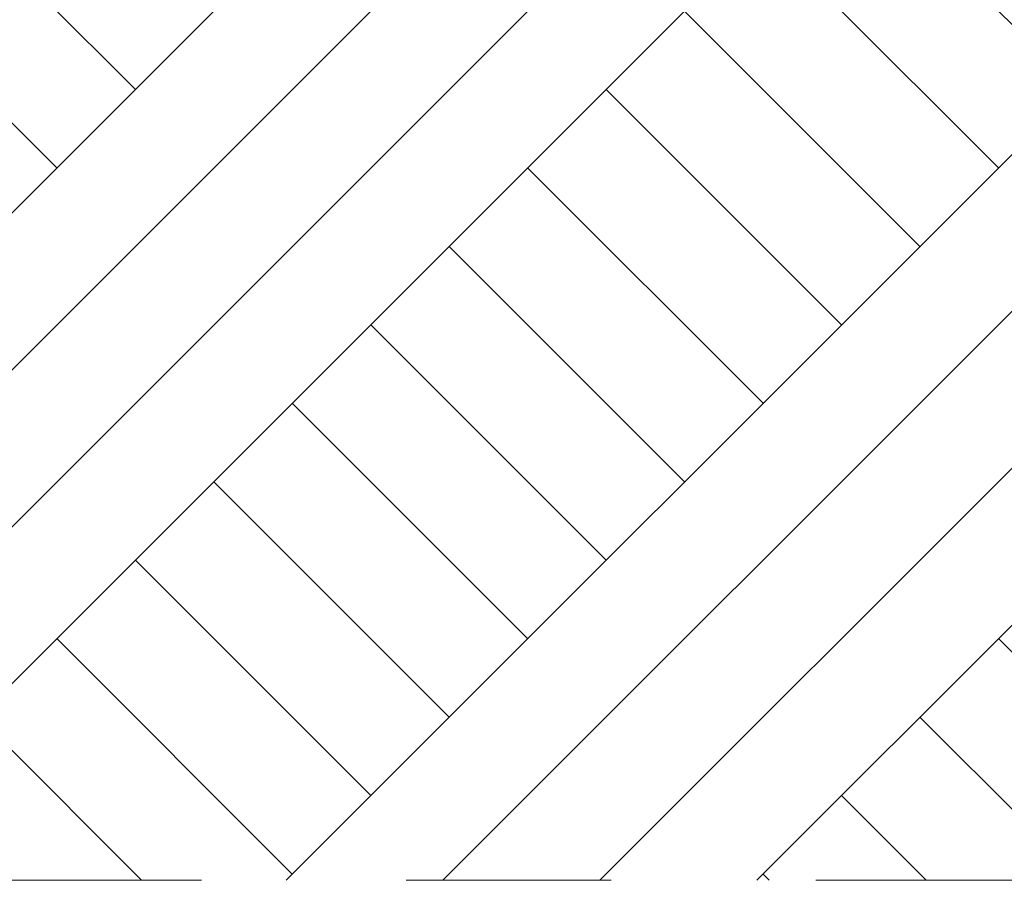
# Model space of a CAD drawing. Header units: millimetres. Extents: x 16408 to 141596, y -21057 to 26364.
# Tile 93 of 144: x 60994 to 62148, y -6534 to -5525. Entities that reach past the tile are written whole.
import ezdxf

# ---------------------------------------------------------------- set-up
doc = ezdxf.new("R2010")
doc.units = ezdxf.units.MM
doc.header["$MEASUREMENT"] = 0
doc.linetypes.add('Przerywana', pattern=[480, 240, -240])
doc.linetypes.add('Wipeout_Contour', pattern=[1000, 0, -1000])
doc.layers.add('0_Nr_pióra__101', color=7, linetype='Continuous', lineweight=5, true_color=0xb2b2b2)
doc.layers.add('0_Nr_pióra__103', color=7, linetype='Continuous', lineweight=5)

msp = doc.modelspace()

# ---------------------------------------------------------------- wipeouts: each hides what was drawn before it
at = {"color": 254, "linetype": 'Wipeout_Contour', "lineweight": 0, "ltscale": 378728.535652}
msp.add_wipeout([(59840.5, -6533.6), (64586.2, -6533.6), (64586.2, -5565.7), (64586.2, -5504.4), (63654.2, -5480), (59840.5, -5380)], dxfattribs=at)

# ---------------------------------------------------------------- next in the draw order: hatches: boundary and pattern name
at = {"layer": '0_Nr_pióra__101', "linetype": 'Continuous', "lineweight": 5, "true_color": 0xb2b2b2}
h = msp.add_hatch(dxfattribs=at)
h.set_pattern_fill('Grunt_0004', color=253, style=0, pattern_type=2)
h.set_pattern_definition([(45, (0, 0), (-275.7716, 275.7716), []), (45, (-91.9, 91.9), (-551.543, 551.543), []), (45, (-183.85, 183.85), (-551.543, 551.543), []), (135, (-275.77, 275.77), (91.92388, 91.92388), [390, -390])])
h.paths.add_polyline_path([(59840.5, -6533.6), (64586.2, -6533.6), (64586.2, -5565.7), (64586.2, -5504.4), (63654.2, -5480), (59840.5, -5380)])

# ---------------------------------------------------------------- next in the draw order: linework, layer by layer
at = {"layer": '0_Nr_pióra__103', "color": 7, "linetype": 'Przerywana', "lineweight": 5}
msp.add_line((56647.1, -6533.6), (65026.5, -6533.6), dxfattribs=at)

doc.saveas('drawing.dxf')
